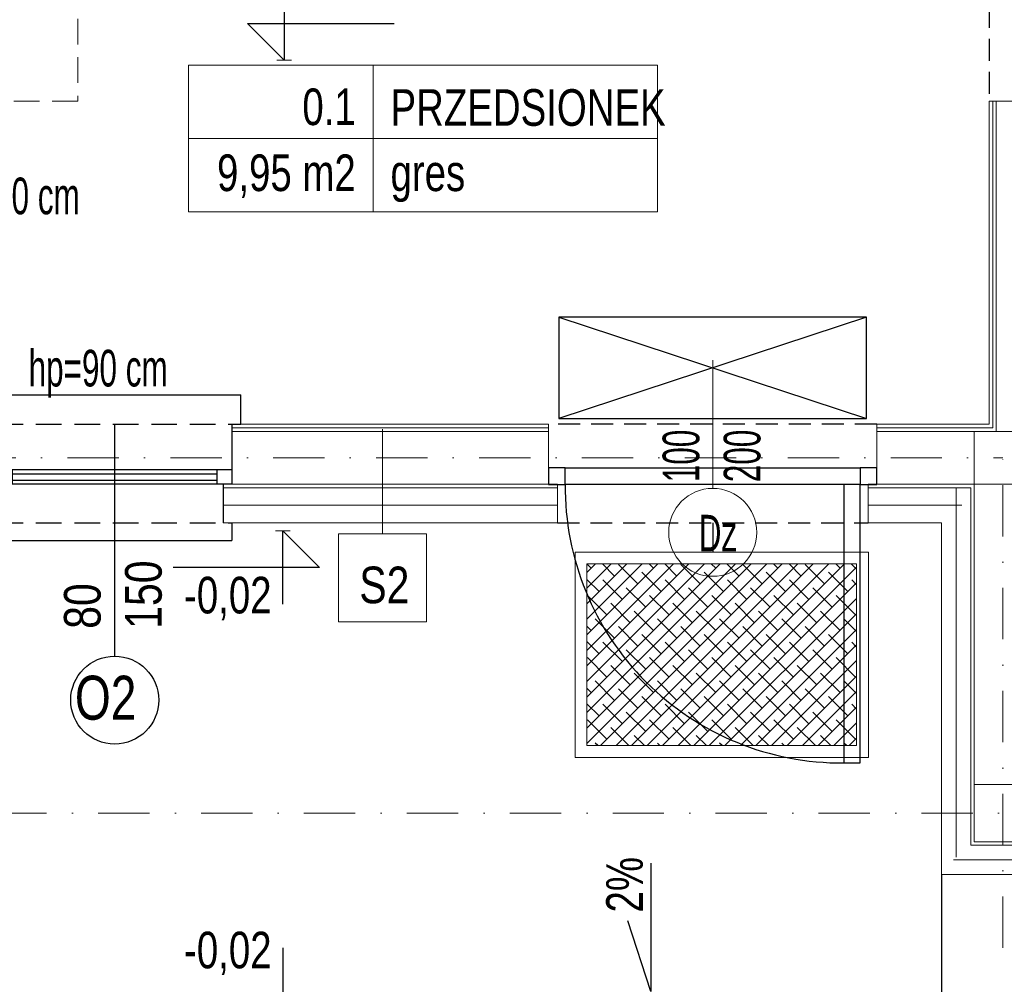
# Model space of a CAD drawing. Header units: inches. Extents: x 67073 to 287261, y -76160 to 48412.
# Tile 85 of 117: x 85990 to 86326, y -41903 to -41574. Entities that reach past the tile are written whole.
import ezdxf
from ezdxf.enums import TextEntityAlignment as Align

# ---------------------------------------------------------------- set-up
doc = ezdxf.new("R2010")
doc.units = ezdxf.units.IN
doc.header["$MEASUREMENT"] = 0
doc.linetypes.add('DASHDOT', pattern=[1, 0.5, -0.25, 0, -0.25])
doc.linetypes.add('HIDDEN', pattern=[0.375, 0.25, -0.125])
for name, color, linetype, lineweight in [('## 08 CENTRALA REKUP', 204, 'Continuous', 25), ('p-- ocieplenie-w.zew', 77, 'Continuous', 0), ('p--dach', 2, 'Continuous', 30), ('p--opisy pomieszczeń', 31, 'Continuous', 0), ('p--osie konstr', 1, 'DASHDOT', 15), ('p--płyta GK', 2, 'Continuous', 0), ('p--ściana szkielet', 3, 'Continuous', 0)]:
    doc.layers.add(name, color=color, linetype=linetype, lineweight=lineweight)
for name, color, linetype in [('p-- zero bud', 1, 'Continuous'), ('p--drzwi', 251, 'Continuous'), ('p--koty wysok.', 7, 'Continuous'), ('p--obrzeże bet.', 252, 'Continuous'), ('p--okna', 251, 'Continuous'), ('p--opis drzwi', 252, 'Continuous'), ('p--opis okna', 181, 'Continuous'), ('p--opisy dodatkowe', 33, 'Continuous'), ('p--podciąg', 61, 'Continuous'), ('p--spadki terenu', 141, 'Continuous'), ('p--symbole ścian', 53, 'Continuous'), ('p--wycieraczka', 252, 'Continuous')]:
    doc.layers.add(name, color=color, linetype=linetype)
doc.styles.add('1-50', font='arial.ttf', dxfattribs={"width": 0.75, "height": 12.5})
doc.styles.get("Standard").update_dxf_attribs({"font": 'ARIAL.TTF', "width": 0.75})
doc.styles.add('STYL-1', font='Arial Narrow.ttf', dxfattribs={"width": 0.75})
doc.linetypes.add('BATTING', pattern='A,0.0001,-0.1,[134,ltypeshp.shx,S=0.1,R=0,X=-0.1,Y=0],-0.2,[134,ltypeshp.shx,S=0.1,R=180,X=0.1,Y=0],-0.1', length=0.4001)

# ---------------------------------------------------------------- blocks, each defined once
blk = doc.blocks.new('kota wykoń')
for p, q in [((0, 25), (0, 0)), ((0, 0), (-12.5, 12.5)), ((-12.5, 12.5), (37.5, 12.5))]:
    blk.add_line(p, q)
at = {"lineweight": 0}
blk.add_line((-2.5, 0), (2.5, 0), dxfattribs=at)
blk = doc.blocks.new('okno-80-33.65')
at = {"linetype": 'Continuous', "ltscale": 35}
for p, q in [((-83, 10), (3, 10)), ((-80, -39.65), (0, -39.65))]:
    blk.add_line(p, q, dxfattribs=at)
for p, q in [((-83, 0), (-83, 10)), ((3, 0), (3, 10)), ((-80, 0), (-83, 0)), ((-80, -20.45), (-80, 0)), ((0, 0), (0, -20.45)), ((0, 0), (3, 0)), ((-80, -20.45), (-80, -15.45)), ((-80, -15.45), (-75, -15.45)), ((-75, -15.45), (-5, -15.45)), ((-75, -15.45), (-75, -20.45)), ((-5, -20.45), (-5, -15.45)), ((-5, -15.45), (0, -15.45)), ((0, -15.45), (0, -20.45)), ((-75, -16.95), (-5, -16.95)), ((-75, -19.11), (-5, -19.11)), ((-75, -20.45), (-80, -20.45)), ((-77, -33.65), (-77, -20.45)), ((-5, -20.45), (-75, -20.45)), ((0, -20.45), (-5, -20.45)), ((-3, -20.45), (-3, -33.65)), ((-80, -39.65), (-80, -33.65)), ((0, -33.65), (0, -39.65))]:
    blk.add_line(p, q)
at = {"linetype": 'HIDDEN', "ltscale": 35}
for p, q in [((-80, 0), (0, 0)), ((-80, -33.65), (0, -33.65))]:
    blk.add_line(p, q, dxfattribs=at)
blk = doc.blocks.new('drzwi-90-100')
for p, q in [((10.1, 87.38), (5.05, 87.38)), ((5.05, 87.38), (5.05, 2.53)), ((10.1, 2.53), (10.1, 87.38)), ((5.05, 2.53), (0, 2.53)), ((0, 2.53), (0, -2.53)), ((5.05, -2.53), (5.05, 2.53)), ((5.05, 2.53), (10.1, 2.53)), ((100, 2.53), (94.95, 2.53)), ((94.95, 2.53), (94.95, -2.53)), ((100, -2.53), (100, 2.53)), ((0, -2.53), (5.05, -2.53)), ((94.95, -2.53), (100, -2.53))]:
    blk.add_line(p, q)
blk.add_arc((10.8, 3.23), 84.15, 359.5233, 90.4767)

msp = doc.modelspace()

# ---------------------------------------------------------------- hatches: boundary and pattern name
at = {"layer": 'p--wycieraczka', "ltscale": 8}
h = msp.add_hatch(dxfattribs=at)
h.set_pattern_fill('ANSI38', color=0, scale=30, style=0)
h.set_pattern_definition([(45, (12026.15, -13195.1025), (-2.65165043, 2.65165043), []), (135, (12026.15, -13195.1025), (-7.95495129, 2.65165043), [9.375, -5.625])])
h.paths.add_polyline_path([(86183.366, -41759.844), (86275.366, -41759.844), (86275.366, -41821.844), (86183.366, -41821.844)])

# ---------------------------------------------------------------- linework, layer by layer
at = {"layer": '## 08 CENTRALA REKUP', "linetype": 'Continuous', "lineweight": 30}
for p, q in [((86173.783, -41675.694), (86278.783, -41710.194)), ((86278.783, -41675.694), (86173.783, -41710.194)), ((86278.783, -41710.194), (86278.783, -41675.694))]:
    msp.add_line(p, q, dxfattribs=at)
msp.add_lwpolyline([(86173.783, -41710.194), (86278.783, -41710.194), (86278.783, -41675.694), (86173.783, -41675.694)], close=True, dxfattribs=at)
at = {"color": 0, "linetype": 'Continuous'}
msp.add_line((86226.283, -41745.844), (86226.283, -41755.844), dxfattribs=at)
msp.add_line((86079.689, -41890.844), (86079.689, -41915.844))
at = {"layer": 'p-- ocieplenie-w.zew', "color": 0, "linetype": 'BATTING', "ltscale": 2}
for p, q in [((86309.283, -41859.844), (86309.283, -41733.844)), ((86059.283, -41739.844), (86173.283, -41739.844)), ((86279.283, -41739.844), (86311.283, -41739.844)), ((86436.988, -41860.844), (86308.454, -41860.844))]:
    msp.add_line(p, q, dxfattribs=at)
at = {"layer": 'p--dach', "color": 0, "linetype": 'HIDDEN', "lineweight": 20, "ltscale": 35}
msp.add_lwpolyline([(85949.733, -41481.994), (86009.733, -41481.994), (86009.733, -41601.994), (85949.733, -41601.994)], close=True, dxfattribs=at)
at = {"layer": 'p--drzwi', "color": 0}
msp.add_lwpolyline([(86175.939, -41727.038), (86276.627, -41727.038), (86276.627, -41732.694), (86175.939, -41732.694)], close=True, dxfattribs=at)
at = {"layer": 'p--obrzeże bet.', "color": 0, "linetype": 'Continuous', "ltscale": 35}
msp.add_line((86304.283, -41865.844), (86304.283, -41915.844), dxfattribs=at)
at = {"layer": 'p--opis drzwi', "color": 0, "lineweight": 0}
msp.add_line((86226.283, -41734.074), (86226.283, -41690.314), dxfattribs=at)
msp.add_circle((86226.283, -41749.074), 15, dxfattribs=at)
at = {"layer": 'p--opis okna', "color": 0}
msp.add_line((86022.283, -41791.305), (86022.283, -41712.344), dxfattribs=at)
msp.add_circle((86022.283, -41806.305), 15, dxfattribs=at)
at = {"layer": 'p--opisy pomieszczeń', "color": 0}
for p, q in [((86110.436, -41589.67), (86110.436, -41639.67)), ((86207.436, -41614.67), (86047.436, -41614.67))]:
    msp.add_line(p, q, dxfattribs=at)
msp.add_lwpolyline([(86047.436, -41639.67), (86207.436, -41639.67), (86207.436, -41589.67), (86047.436, -41589.67)], close=True, dxfattribs=at)
at = {"layer": 'p--osie konstr', "color": 0, "linetype": 'DASHDOT', "ltscale": 35}
for p, q in [((85900.883, -41723.644), (86325.233, -41723.644)), ((86325.233, -41890.844), (86325.233, -41723.644)), ((86771.25, -41844.894), (85488.683, -41844.894))]:
    msp.add_line(p, q, dxfattribs=at)
at = {"layer": 'p--podciąg', "color": 0, "linetype": 'HIDDEN', "ltscale": 30}
for p, q in [((86320.533, -41501.994), (86320.533, -41601.994)), ((86282.283, -41712.194), (86170.283, -41712.194)), ((86173.283, -41745.844), (86279.283, -41745.844))]:
    msp.add_line(p, q, dxfattribs=at)
at = {"layer": 'p--płyta GK', "color": 0, "ltscale": 35}
for p, q in [((86320.533, -41712.194), (86320.533, -41601.994)), ((86321.783, -41713.444), (86321.783, -41601.994)), ((86062.283, -41712.194), (86170.283, -41712.194)), ((86062.283, -41713.444), (86170.283, -41713.444)), ((86282.283, -41712.194), (86320.533, -41712.194)), ((86282.283, -41713.444), (86321.783, -41713.444))]:
    msp.add_line(p, q, dxfattribs=at)
at = {"layer": 'p--spadki terenu', "color": 0}
msp.add_lwpolyline([(86205.141, -41861.967), (86205.141, -41905.665), (86197.297, -41881.575)], dxfattribs=at)
at = {"layer": 'p--symbole ścian', "color": 0, "lineweight": 9}
msp.add_line((86113.632, -41713.904), (86113.632, -41749.59), dxfattribs=at)
msp.add_lwpolyline([(86098.632, -41779.59), (86128.632, -41779.59), (86128.632, -41749.59), (86098.632, -41749.59)], close=True, dxfattribs=at)
at = {"layer": 'p--wycieraczka', "color": 0, "lineweight": 0, "ltscale": 8}
for points in [[(86179.366, -41755.844), (86279.366, -41755.844), (86279.366, -41825.844), (86179.366, -41825.844)], [(86183.366, -41759.844), (86275.366, -41759.844), (86275.366, -41821.844), (86183.366, -41821.844)]]:
    msp.add_lwpolyline(points, close=True, dxfattribs=at)
at = {"layer": 'p--ściana szkielet', "color": 0, "ltscale": 2}
for p, q in [((86320.533, -41601.994), (86337.433, -41601.994)), ((86322.983, -41714.644), (86322.983, -41601.994)), ((86062.283, -41714.644), (86170.283, -41714.644)), ((86282.283, -41714.644), (86334.983, -41714.644)), ((86315.483, -41854.644), (86315.483, -41714.644)), ((85892.383, -41732.644), (86170.283, -41732.644)), ((86059.283, -41733.844), (86173.283, -41733.844)), ((86279.283, -41733.844), (86314.283, -41733.844)), ((86282.283, -41732.644), (86334.983, -41732.644)), ((86314.283, -41855.844), (86314.283, -41733.844)), ((86059.283, -41745.844), (86173.283, -41745.844)), ((86279.283, -41745.844), (86304.283, -41745.844)), ((86304.283, -41865.844), (86304.283, -41745.844)), ((86433.988, -41835.144), (86315.483, -41835.144)), ((86433.988, -41835.144), (86315.483, -41835.144)), ((86433.988, -41854.644), (86315.483, -41854.644)), ((86436.988, -41855.844), (86314.283, -41855.844)), ((86436.988, -41865.844), (86304.283, -41865.844))]:
    msp.add_line(p, q, dxfattribs=at)
at = {"layer": 'p--ściana szkielet', "color": 0, "ltscale": 35}
for points in [[(86062.283, -41712.194), (86062.283, -41732.645), (86059.283, -41732.645), (86059.283, -41745.844)], [(86170.283, -41712.194), (86170.283, -41732.645), (86173.283, -41732.645), (86173.283, -41745.844)], [(86282.283, -41712.194), (86282.283, -41732.645), (86279.283, -41732.645), (86279.283, -41745.844)]]:
    msp.add_lwpolyline(points, dxfattribs=at)

# ---------------------------------------------------------------- block references
at = {"layer": 'p-- zero bud', "color": 0, "zscale": 1.2}
msp.add_blockref('kota wykoń', (86080.112, -41588.027), dxfattribs=at)
at = {"layer": 'p--drzwi', "color": 0, "xscale": 1.12, "yscale": 1.12, "rotation": 180}
msp.add_blockref('drzwi-90-100', (86282.283, -41729.866), dxfattribs=at)
at = {"layer": 'p--koty wysok.', "color": 0, "rotation": 180}
msp.add_blockref('kota wykoń', (86079.689, -41748.525), dxfattribs=at)
at = {"layer": 'p--okna', "color": 0, "linetype": 'Continuous'}
msp.add_blockref('okno-80-33.65', (86062.283, -41712.194), dxfattribs=at)

# ---------------------------------------------------------------- texts
at = {"layer": 'p--koty wysok.', "color": 0, "char_height": 18, "width": 207.41597, "style": '1-50'}
for insert, attachment_point in [((86075.793, -41779.053), 9), ((86075.793, -41885.316), 3)]:
    msp.add_mtext('{\\H0.6944x;-0,02}', dxfattribs=dict(at, insert=insert, attachment_point=attachment_point))
at = {"layer": 'p--opis drzwi', "color": 0, "lineweight": 0, "insert": (86242.711, -41731.971), "char_height": 12.5, "width": 17.2395, "attachment_point": 7, "rotation": 90, "style": 'STYL-1'}
msp.add_mtext('100\\P200', dxfattribs=at)
at = {"layer": 'p--opis drzwi', "color": 0, "lineweight": 0, "insert": (86234.618, -41755.595), "char_height": 12.5, "width": 98.6805, "attachment_point": 9, "style": 'STYL-1'}
msp.add_mtext('Dz', dxfattribs=at)
at = {"layer": 'p--opis okna', "color": 0}
for s, insert, char_height, width, attachment_point, style in [('hp=90 cm', (85992.9, -41703.069), 12.5, 128.63421, 7, 'STYL-1'), ('O2', (86029.683, -41797.985), 15, 74.01038, 3, '1-50')]:
    msp.add_mtext(s, dxfattribs=dict(at, insert=insert, char_height=char_height, width=width, attachment_point=attachment_point, style=style))
at = {"layer": 'p--opis okna', "color": 0, "insert": (86004.977, -41781.971), "char_height": 12.5, "width": 45.287, "attachment_point": 1, "rotation": 90, "style": '1-50'}
msp.add_mtext('{\\W0.8;80\\P150}', dxfattribs=at)
at = {"layer": 'p--opisy dodatkowe', "color": 0, "insert": (85957.842, -41640.729), "char_height": 12.5, "width": 177.1707, "attachment_point": 7, "style": 'STYL-1'}
msp.add_mtext('wyłaz\\P60x120 cm', dxfattribs=at)
at = {"layer": 'p--opisy pomieszczeń', "color": 0, "char_height": 12.5, "style": '1-50'}
for s, insert, width, attachment_point in [('0.1', (86104.505, -41597.642), 98, 3), ('PRZEDSIONEK', (86116.368, -41597.878), 106.86476, 1), ('9,95 m2', (86104.505, -41620.145), 98, 3), ('gres', (86116.368, -41620.145), 100, 1)]:
    msp.add_mtext(s, dxfattribs=dict(at, insert=insert, width=width, attachment_point=attachment_point))
at = {"layer": 'p--spadki terenu', "color": 0, "insert": (86202.546, -41859.829), "char_height": 18, "width": 207.41597, "attachment_point": 9, "rotation": 90, "style": '1-50'}
msp.add_mtext('{\\H0.6944x;2%}', dxfattribs=at)
at = {"layer": 'p--symbole ścian', "color": 0, "lineweight": 9, "width": 0.8}
msp.add_text('S2', height=12.5, dxfattribs=at).set_placement((86114.264, -41760.758), align=Align.TOP_CENTER)

doc.saveas('drawing.dxf')
